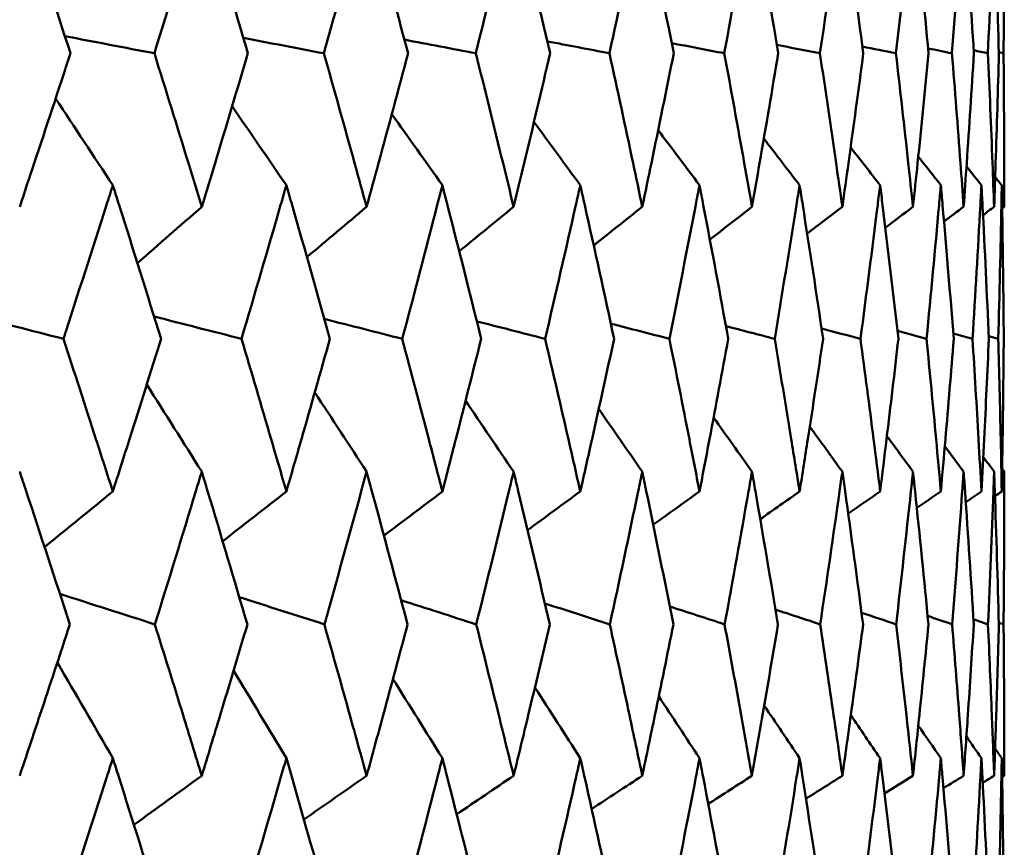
# Model space of a CAD drawing. Header units: millimetres. Extents: x 61 to 1929, y 482 to 2664.
# Tile 58 of 219: x 575.55 to 579.37, y 563.86 to 567.07. Entities that reach past the tile are written whole.
import ezdxf

# ---------------------------------------------------------------- set-up
doc = ezdxf.new("R2010")
doc.units = ezdxf.units.MM
doc.header["$LTSCALE"] = 10
doc.layers.add('Widoczne (ISO)', color=7, linetype='Continuous', lineweight=50)

msp = doc.modelspace()

# ---------------------------------------------------------------- linework, layer by layer
at = {"layer": 'Widoczne (ISO)'}
msp.add_line((579.3531, 566.9463), (579.3714, 566.9423), dxfattribs=at)
msp.add_circle((559.3742, 532.2569), 50, dxfattribs=at)
for points, knots in [([(575.7513, 566.9423), (575.6948, 567.1164), (575.6376, 567.2904), (575.5714, 567.4897), (575.563, 567.515), (575.5546, 567.5403)], [0.01556037, 0.01556037, 0.01556037, 0.01556037, 0.07555527, 0.07555527, 0.08428623, 0.08428623, 0.08428623, 0.08428623]), ([(576.2608, 567.5403), (576.2531, 567.5151), (576.2454, 567.4898), (576.1847, 567.2905), (576.1311, 567.1164), (576.0769, 566.9423)], [0.06686277, 0.06686277, 0.06686277, 0.06686277, 0.07557848, 0.07557848, 0.13558897, 0.13558897, 0.13558897, 0.13558897]), ([(576.4398, 566.9423), (576.3885, 567.1164), (576.3365, 567.2904), (576.2761, 567.4897), (576.2685, 567.515), (576.2608, 567.5403)], [0.01556037, 0.01556037, 0.01556037, 0.01556037, 0.07555527, 0.07555527, 0.08428623, 0.08428623, 0.08428623, 0.08428623]), ([(576.9004, 567.5403), (576.8935, 567.5151), (576.8865, 567.4898), (576.8319, 567.2905), (576.7836, 567.1164), (576.7347, 566.9423)], [0.06686277, 0.06686277, 0.06686277, 0.06686277, 0.07557848, 0.07557848, 0.13558897, 0.13558897, 0.13558897, 0.13558897]), ([(577.061, 566.9423), (577.015, 567.1164), (576.9684, 567.2904), (576.9142, 567.4897), (576.9073, 567.515), (576.9004, 567.5403)], [0.01556037, 0.01556037, 0.01556037, 0.01556037, 0.07555527, 0.07555527, 0.08428623, 0.08428623, 0.08428623, 0.08428623]), ([(577.4708, 567.5403), (577.4647, 567.5151), (577.4586, 567.4898), (577.4103, 567.2905), (577.3674, 567.1164), (577.324, 566.9423)], [0.06686277, 0.06686277, 0.06686277, 0.06686277, 0.07557848, 0.07557848, 0.13558897, 0.13558897, 0.13558897, 0.13558897]), ([(577.6124, 566.9423), (577.5719, 567.1164), (577.5308, 567.2904), (577.483, 567.4897), (577.4769, 567.515), (577.4708, 567.5403)], [0.01556037, 0.01556037, 0.01556037, 0.01556037, 0.07555527, 0.07555527, 0.08428623, 0.08428623, 0.08428623, 0.08428623]), ([(577.9698, 567.5403), (577.9645, 567.5151), (577.9592, 567.4898), (577.9174, 567.2905), (577.8802, 567.1164), (577.8424, 566.9423)], [0.06686277, 0.06686277, 0.06686277, 0.06686277, 0.07557848, 0.07557848, 0.13558897, 0.13558897, 0.13558897, 0.13558897]), ([(578.0918, 566.9423), (578.0571, 567.1164), (578.0217, 567.2904), (577.9803, 567.4897), (577.975, 567.515), (577.9698, 567.5403)], [0.01556037, 0.01556037, 0.01556037, 0.01556037, 0.07555527, 0.07555527, 0.08428623, 0.08428623, 0.08428623, 0.08428623]), ([(578.3954, 567.5403), (578.3909, 567.5151), (578.3865, 567.4898), (578.3514, 567.2905), (578.32, 567.1164), (578.288, 566.9423)], [0.06686277, 0.06686277, 0.06686277, 0.06686277, 0.07557848, 0.07557848, 0.13558897, 0.13558897, 0.13558897, 0.13558897]), ([(578.4973, 566.9423), (578.4684, 567.1164), (578.4389, 567.2904), (578.4042, 567.4897), (578.3998, 567.515), (578.3954, 567.5403)], [0.01556037, 0.01556037, 0.01556037, 0.01556037, 0.07555527, 0.07555527, 0.08428623, 0.08428623, 0.08428623, 0.08428623]), ([(578.7459, 567.5403), (578.7423, 567.5151), (578.7388, 567.4898), (578.7104, 567.2905), (578.685, 567.1164), (578.6589, 566.9423)], [0.06686277, 0.06686277, 0.06686277, 0.06686277, 0.07557848, 0.07557848, 0.13558897, 0.13558897, 0.13558897, 0.13558897]), ([(578.8273, 566.9423), (578.8045, 567.1164), (578.7809, 567.2904), (578.753, 567.4897), (578.7495, 567.515), (578.7459, 567.5403)], [0.01556037, 0.01556037, 0.01556037, 0.01556037, 0.07555527, 0.07555527, 0.08428623, 0.08428623, 0.08428623, 0.08428623]), ([(579.02, 567.5403), (579.0173, 567.5151), (579.0146, 567.4898), (578.9932, 567.2905), (578.9738, 567.1164), (578.9537, 566.9423)], [0.06686277, 0.06686277, 0.06686277, 0.06686277, 0.07557848, 0.07557848, 0.13558897, 0.13558897, 0.13558897, 0.13558897]), ([(579.0806, 566.9423), (579.0638, 567.1164), (579.0463, 567.2904), (579.0253, 567.4897), (579.0227, 567.515), (579.02, 567.5403)], [0.01556037, 0.01556037, 0.01556037, 0.01556037, 0.07555527, 0.07555527, 0.08428623, 0.08428623, 0.08428623, 0.08428623]), ([(579.2165, 567.5403), (579.2147, 567.5151), (579.2129, 567.4898), (579.1985, 567.2905), (579.1852, 567.1164), (579.1712, 566.9423)], [0.06686277, 0.06686277, 0.06686277, 0.06686277, 0.07557848, 0.07557848, 0.13558897, 0.13558897, 0.13558897, 0.13558897]), ([(579.2561, 566.9423), (579.2454, 567.1164), (579.234, 567.2904), (579.2201, 567.4897), (579.2183, 567.515), (579.2165, 567.5403)], [0.01556037, 0.01556037, 0.01556037, 0.01556037, 0.07555527, 0.07555527, 0.08428623, 0.08428623, 0.08428623, 0.08428623]), ([(579.3348, 567.5403), (579.3339, 567.5151), (579.3329, 567.4898), (579.3256, 567.2905), (579.3185, 567.1164), (579.3106, 566.9423)], [0.06686277, 0.06686277, 0.06686277, 0.06686277, 0.07557848, 0.07557848, 0.13558897, 0.13558897, 0.13558897, 0.13558897]), ([(579.3532, 566.9423), (579.3486, 567.1164), (579.3434, 567.2904), (579.3365, 567.4897), (579.3357, 567.515), (579.3348, 567.5403)], [0.01556037, 0.01556037, 0.01556037, 0.01556037, 0.07555527, 0.07555527, 0.08428623, 0.08428623, 0.08428623, 0.08428623]), ([(579.3742, 567.5403), (579.3742, 567.5151), (579.3742, 567.4898), (579.374, 567.2905), (579.373, 567.1164), (579.3714, 566.9423)], [0.06686277, 0.06686277, 0.06686277, 0.06686277, 0.07557848, 0.07557848, 0.13558897, 0.13558897, 0.13558897, 0.13558897]), ([(575.5546, 566.3468), (575.5735, 566.4033), (575.5923, 566.4598), (575.6582, 566.6583), (575.705, 566.8003), (575.7513, 566.9423)], [0.04208868, 0.04208868, 0.04208868, 0.04208868, 0.06158988, 0.06158988, 0.11059803, 0.11059803, 0.11059803, 0.11059803]), ([(576.0769, 566.9423), (576.1213, 566.8004), (576.1653, 566.6584), (576.2263, 566.4599), (576.2436, 566.4033), (576.2608, 566.3468)], [0.01259731, 0.01259731, 0.01259731, 0.01259731, 0.06159863, 0.06159863, 0.08110666, 0.08110666, 0.08110666, 0.08110666]), ([(576.2608, 566.3468), (576.278, 566.4033), (576.2952, 566.4598), (576.3552, 566.6583), (576.3977, 566.8003), (576.4398, 566.9423)], [0.04208868, 0.04208868, 0.04208868, 0.04208868, 0.06158988, 0.06158988, 0.11059803, 0.11059803, 0.11059803, 0.11059803]), ([(576.7347, 566.9423), (576.7748, 566.8004), (576.8144, 566.6584), (576.8693, 566.4599), (576.8849, 566.4033), (576.9004, 566.3468)], [0.01259731, 0.01259731, 0.01259731, 0.01259731, 0.06159863, 0.06159863, 0.08110666, 0.08110666, 0.08110666, 0.08110666]), ([(576.9004, 566.3468), (576.9158, 566.4033), (576.9313, 566.4598), (576.9852, 566.6583), (577.0233, 566.8003), (577.061, 566.9423)], [0.04208868, 0.04208868, 0.04208868, 0.04208868, 0.06158988, 0.06158988, 0.11059803, 0.11059803, 0.11059803, 0.11059803]), ([(577.324, 566.9423), (577.3596, 566.8004), (577.3948, 566.6584), (577.4433, 566.4599), (577.4571, 566.4033), (577.4708, 566.3468)], [0.01259731, 0.01259731, 0.01259731, 0.01259731, 0.06159863, 0.06159863, 0.08110666, 0.08110666, 0.08110666, 0.08110666]), ([(577.4708, 566.3468), (577.4845, 566.4033), (577.4981, 566.4598), (577.5456, 566.6583), (577.5792, 566.8003), (577.6124, 566.9423)], [0.04208868, 0.04208868, 0.04208868, 0.04208868, 0.06158988, 0.06158988, 0.11059803, 0.11059803, 0.11059803, 0.11059803]), ([(577.8424, 566.9423), (577.8734, 566.8004), (577.9039, 566.6584), (577.946, 566.4599), (577.9579, 566.4033), (577.9698, 566.3468)], [0.01259731, 0.01259731, 0.01259731, 0.01259731, 0.06159863, 0.06159863, 0.08110666, 0.08110666, 0.08110666, 0.08110666]), ([(577.9698, 566.3468), (577.9816, 566.4033), (577.9933, 566.4598), (578.0344, 566.6583), (578.0633, 566.8003), (578.0918, 566.9423)], [0.04208868, 0.04208868, 0.04208868, 0.04208868, 0.06158988, 0.06158988, 0.11059803, 0.11059803, 0.11059803, 0.11059803]), ([(578.288, 566.9423), (578.3142, 566.8004), (578.34, 566.6584), (578.3754, 566.4599), (578.3854, 566.4033), (578.3954, 566.3468)], [0.01259731, 0.01259731, 0.01259731, 0.01259731, 0.06159863, 0.06159863, 0.08110666, 0.08110666, 0.08110666, 0.08110666]), ([(578.3954, 566.3468), (578.4053, 566.4033), (578.4151, 566.4598), (578.4495, 566.6583), (578.4736, 566.8003), (578.4973, 566.9423)], [0.04208868, 0.04208868, 0.04208868, 0.04208868, 0.06158988, 0.06158988, 0.11059803, 0.11059803, 0.11059803, 0.11059803]), ([(578.6589, 566.9423), (578.6803, 566.8004), (578.7012, 566.6584), (578.7298, 566.4599), (578.7379, 566.4033), (578.7459, 566.3468)], [0.01259731, 0.01259731, 0.01259731, 0.01259731, 0.06159863, 0.06159863, 0.08110666, 0.08110666, 0.08110666, 0.08110666]), ([(578.7459, 566.3468), (578.7539, 566.4033), (578.7618, 566.4598), (578.7894, 566.6583), (578.8086, 566.8003), (578.8273, 566.9423)], [0.04208868, 0.04208868, 0.04208868, 0.04208868, 0.06158988, 0.06158988, 0.11059803, 0.11059803, 0.11059803, 0.11059803]), ([(578.9537, 566.9423), (578.9702, 566.8004), (578.9862, 566.6584), (579.0078, 566.4599), (579.0139, 566.4033), (579.02, 566.3468)], [0.01259731, 0.01259731, 0.01259731, 0.01259731, 0.06159863, 0.06159863, 0.08110666, 0.08110666, 0.08110666, 0.08110666]), ([(579.02, 566.3468), (579.026, 566.4033), (579.0319, 566.4598), (579.0526, 566.6583), (579.0668, 566.8003), (579.0806, 566.9423)], [0.04208868, 0.04208868, 0.04208868, 0.04208868, 0.06158988, 0.06158988, 0.11059803, 0.11059803, 0.11059803, 0.11059803]), ([(579.1712, 566.9423), (579.1827, 566.8004), (579.1937, 566.6584), (579.2084, 566.4599), (579.2125, 566.4033), (579.2165, 566.3468)], [0.01259731, 0.01259731, 0.01259731, 0.01259731, 0.06159863, 0.06159863, 0.08110666, 0.08110666, 0.08110666, 0.08110666]), ([(579.2165, 566.3468), (579.2205, 566.4033), (579.2245, 566.4598), (579.2381, 566.6583), (579.2474, 566.8003), (579.2561, 566.9423)], [0.04208868, 0.04208868, 0.04208868, 0.04208868, 0.06158988, 0.06158988, 0.11059803, 0.11059803, 0.11059803, 0.11059803]), ([(579.3106, 566.9423), (579.3171, 566.8004), (579.323, 566.6584), (579.3306, 566.4599), (579.3327, 566.4033), (579.3348, 566.3468)], [0.01259731, 0.01259731, 0.01259731, 0.01259731, 0.06159863, 0.06159863, 0.08110666, 0.08110666, 0.08110666, 0.08110666]), ([(579.3348, 566.3468), (579.3368, 566.4033), (579.3387, 566.4598), (579.3453, 566.6583), (579.3495, 566.8003), (579.3532, 566.9423)], [0.04208868, 0.04208868, 0.04208868, 0.04208868, 0.06158988, 0.06158988, 0.11059803, 0.11059803, 0.11059803, 0.11059803]), ([(579.3714, 566.9423), (579.3727, 566.8004), (579.3736, 566.6584), (579.3741, 566.4599), (579.3742, 566.4033), (579.3742, 566.3468)], [0.01259731, 0.01259731, 0.01259731, 0.01259731, 0.06159863, 0.06159863, 0.08110666, 0.08110666, 0.08110666, 0.08110666]), ([(575.9158, 566.4306), (575.9077, 566.4051), (575.8996, 566.3795), (575.8362, 566.1809), (575.7804, 566.0079), (575.7241, 565.8348)], [0.07138254, 0.07138254, 0.07138254, 0.07138254, 0.08018544, 0.08018544, 0.13983561, 0.13983561, 0.13983561, 0.13983561]), ([(576.1029, 565.8348), (576.0493, 566.0078), (575.9951, 566.1808), (575.9321, 566.3794), (575.924, 566.405), (575.9158, 566.4306)], [0.02053386, 0.02053386, 0.02053386, 0.02053386, 0.08016461, 0.08016461, 0.08898694, 0.08898694, 0.08898694, 0.08898694]), ([(576.5891, 566.4306), (576.5817, 566.4051), (576.5743, 566.3795), (576.5169, 566.1809), (576.4663, 566.0079), (576.4151, 565.8348)], [0.07138254, 0.07138254, 0.07138254, 0.07138254, 0.08018544, 0.08018544, 0.13983561, 0.13983561, 0.13983561, 0.13983561]), ([(576.7582, 565.8348), (576.7098, 566.0078), (576.6608, 566.1808), (576.6038, 566.3794), (576.5964, 566.405), (576.5891, 566.4306)], [0.02053386, 0.02053386, 0.02053386, 0.02053386, 0.08016461, 0.08016461, 0.08898694, 0.08898694, 0.08898694, 0.08898694]), ([(577.1944, 566.4306), (577.1878, 566.4051), (577.1812, 566.3795), (577.13, 566.1809), (577.0847, 566.0079), (577.0388, 565.8348)], [0.07138254, 0.07138254, 0.07138254, 0.07138254, 0.08018544, 0.08018544, 0.13983561, 0.13983561, 0.13983561, 0.13983561]), ([(577.3448, 565.8348), (577.3019, 566.0078), (577.2583, 566.1808), (577.2075, 566.3794), (577.2009, 566.405), (577.1944, 566.4306)], [0.02053386, 0.02053386, 0.02053386, 0.02053386, 0.08016461, 0.08016461, 0.08898694, 0.08898694, 0.08898694, 0.08898694]), ([(577.7293, 566.4306), (577.7236, 566.4051), (577.7178, 566.3795), (577.673, 566.1809), (577.6333, 566.0079), (577.5929, 565.8348)], [0.07138254, 0.07138254, 0.07138254, 0.07138254, 0.08018544, 0.08018544, 0.13983561, 0.13983561, 0.13983561, 0.13983561]), ([(577.8606, 565.8348), (577.8232, 566.0078), (577.7852, 566.1808), (577.7408, 566.3794), (577.7351, 566.405), (577.7293, 566.4306)], [0.02053386, 0.02053386, 0.02053386, 0.02053386, 0.08016461, 0.08016461, 0.08898694, 0.08898694, 0.08898694, 0.08898694]), ([(578.1918, 566.4306), (578.1869, 566.4051), (578.182, 566.3795), (578.1437, 566.1809), (578.1097, 566.0079), (578.075, 565.8348)], [0.07138254, 0.07138254, 0.07138254, 0.07138254, 0.08018544, 0.08018544, 0.13983561, 0.13983561, 0.13983561, 0.13983561]), ([(578.3033, 565.8348), (578.2717, 566.0078), (578.2395, 566.1808), (578.2016, 566.3794), (578.1967, 566.405), (578.1918, 566.4306)], [0.02053386, 0.02053386, 0.02053386, 0.02053386, 0.08016461, 0.08016461, 0.08898694, 0.08898694, 0.08898694, 0.08898694]), ([(578.5801, 566.4306), (578.5761, 566.4051), (578.572, 566.3795), (578.5404, 566.1809), (578.5122, 566.0079), (578.4834, 565.8348)], [0.07138254, 0.07138254, 0.07138254, 0.07138254, 0.08018544, 0.08018544, 0.13983561, 0.13983561, 0.13983561, 0.13983561]), ([(578.6714, 565.8348), (578.6457, 566.0078), (578.6193, 566.1808), (578.5882, 566.3794), (578.5841, 566.405), (578.5801, 566.4306)], [0.02053386, 0.02053386, 0.02053386, 0.02053386, 0.08016461, 0.08016461, 0.08898694, 0.08898694, 0.08898694, 0.08898694]), ([(578.8926, 566.4306), (578.8894, 566.4051), (578.8862, 566.3795), (578.8615, 566.1809), (578.8392, 566.0079), (578.8163, 565.8348)], [0.07138254, 0.07138254, 0.07138254, 0.07138254, 0.08018544, 0.08018544, 0.13983561, 0.13983561, 0.13983561, 0.13983561]), ([(578.9633, 565.8348), (578.9436, 566.0078), (578.9231, 566.1808), (578.8989, 566.3794), (578.8957, 566.405), (578.8926, 566.4306)], [0.02053386, 0.02053386, 0.02053386, 0.02053386, 0.08016461, 0.08016461, 0.08898694, 0.08898694, 0.08898694, 0.08898694]), ([(579.128, 566.4306), (579.1257, 566.4051), (579.1235, 566.3795), (579.1056, 566.1809), (579.0894, 566.0079), (579.0725, 565.8348)], [0.07138254, 0.07138254, 0.07138254, 0.07138254, 0.08018544, 0.08018544, 0.13983561, 0.13983561, 0.13983561, 0.13983561]), ([(579.1779, 565.8348), (579.1642, 566.0078), (579.1498, 566.1808), (579.1325, 566.3794), (579.1303, 566.405), (579.128, 566.4306)], [0.02053386, 0.02053386, 0.02053386, 0.02053386, 0.08016461, 0.08016461, 0.08898694, 0.08898694, 0.08898694, 0.08898694]), ([(579.2855, 566.4306), (579.2841, 566.4051), (579.2827, 566.3795), (579.2719, 566.1809), (579.2618, 566.0079), (579.2509, 565.8348)], [0.07138254, 0.07138254, 0.07138254, 0.07138254, 0.08018544, 0.08018544, 0.13983561, 0.13983561, 0.13983561, 0.13983561]), ([(579.3144, 565.8348), (579.3068, 566.0078), (579.2985, 566.1808), (579.2882, 566.3794), (579.2868, 566.405), (579.2855, 566.4306)], [0.02053386, 0.02053386, 0.02053386, 0.02053386, 0.08016461, 0.08016461, 0.08898694, 0.08898694, 0.08898694, 0.08898694]), ([(579.3644, 566.4306), (579.3639, 566.4051), (579.3634, 566.3795), (579.3597, 566.1809), (579.3557, 566.0079), (579.3509, 565.8348)], [0.07138254, 0.07138254, 0.07138254, 0.07138254, 0.08018544, 0.08018544, 0.13983561, 0.13983561, 0.13983561, 0.13983561]), ([(579.3721, 565.8348), (579.3707, 566.0078), (579.3685, 566.1808), (579.3653, 566.3794), (579.3648, 566.405), (579.3644, 566.4306)], [0.02053386, 0.02053386, 0.02053386, 0.02053386, 0.08016461, 0.08016461, 0.08898694, 0.08898694, 0.08898694, 0.08898694]), ([(575.7241, 565.8348), (575.7666, 565.7051), (575.8087, 565.5754), (575.8724, 565.378), (575.8942, 565.3103), (575.9158, 565.2426)], [0.01681985, 0.01681985, 0.01681985, 0.01681985, 0.06159108, 0.06159108, 0.08495433, 0.08495433, 0.08495433, 0.08495433]), ([(575.9158, 565.2426), (575.9375, 565.3103), (575.959, 565.378), (576.0217, 565.5753), (576.0625, 565.7051), (576.1029, 565.8348)], [0.03825175, 0.03825175, 0.03825175, 0.03825175, 0.06160817, 0.06160817, 0.10638617, 0.10638617, 0.10638617, 0.10638617]), ([(576.4151, 565.8348), (576.4537, 565.7051), (576.492, 565.5754), (576.5497, 565.378), (576.5695, 565.3103), (576.5891, 565.2426)], [0.01681985, 0.01681985, 0.01681985, 0.01681985, 0.06159108, 0.06159108, 0.08495433, 0.08495433, 0.08495433, 0.08495433]), ([(576.5891, 565.2426), (576.6087, 565.3103), (576.6282, 565.378), (576.6848, 565.5753), (576.7217, 565.7051), (576.7582, 565.8348)], [0.03825175, 0.03825175, 0.03825175, 0.03825175, 0.06160817, 0.06160817, 0.10638617, 0.10638617, 0.10638617, 0.10638617]), ([(577.0388, 565.8348), (577.0734, 565.7051), (577.1077, 565.5754), (577.1593, 565.378), (577.1769, 565.3103), (577.1944, 565.2426)], [0.01681985, 0.01681985, 0.01681985, 0.01681985, 0.06159108, 0.06159108, 0.08495433, 0.08495433, 0.08495433, 0.08495433]), ([(577.1944, 565.2426), (577.2118, 565.3103), (577.2292, 565.378), (577.2797, 565.5753), (577.3124, 565.7051), (577.3448, 565.8348)], [0.03825175, 0.03825175, 0.03825175, 0.03825175, 0.06160817, 0.06160817, 0.10638617, 0.10638617, 0.10638617, 0.10638617]), ([(577.5929, 565.8348), (577.6233, 565.7051), (577.6534, 565.5754), (577.6986, 565.378), (577.714, 565.3103), (577.7293, 565.2426)], [0.01681985, 0.01681985, 0.01681985, 0.01681985, 0.06159108, 0.06159108, 0.08495433, 0.08495433, 0.08495433, 0.08495433]), ([(577.7293, 565.2426), (577.7446, 565.3103), (577.7598, 565.378), (577.8038, 565.5753), (577.8324, 565.7051), (577.8606, 565.8348)], [0.03825175, 0.03825175, 0.03825175, 0.03825175, 0.06160817, 0.06160817, 0.10638617, 0.10638617, 0.10638617, 0.10638617]), ([(578.075, 565.8348), (578.1012, 565.7051), (578.127, 565.5754), (578.1656, 565.378), (578.1788, 565.3103), (578.1918, 565.2426)], [0.01681985, 0.01681985, 0.01681985, 0.01681985, 0.06159108, 0.06159108, 0.08495433, 0.08495433, 0.08495433, 0.08495433]), ([(578.1918, 565.2426), (578.2049, 565.3103), (578.2178, 565.378), (578.2553, 565.5753), (578.2795, 565.7051), (578.3033, 565.8348)], [0.03825175, 0.03825175, 0.03825175, 0.03825175, 0.06160817, 0.06160817, 0.10638617, 0.10638617, 0.10638617, 0.10638617]), ([(578.4834, 565.8348), (578.5051, 565.7051), (578.5265, 565.5754), (578.5585, 565.378), (578.5694, 565.3103), (578.5801, 565.2426)], [0.01681985, 0.01681985, 0.01681985, 0.01681985, 0.06159108, 0.06159108, 0.08495433, 0.08495433, 0.08495433, 0.08495433]), ([(578.5801, 565.2426), (578.5908, 565.3103), (578.6015, 565.378), (578.6322, 565.5753), (578.652, 565.7051), (578.6714, 565.8348)], [0.03825175, 0.03825175, 0.03825175, 0.03825175, 0.06160817, 0.06160817, 0.10638617, 0.10638617, 0.10638617, 0.10638617]), ([(578.8163, 565.8348), (578.8336, 565.7051), (578.8505, 565.5754), (578.8756, 565.378), (578.8842, 565.3103), (578.8926, 565.2426)], [0.01681985, 0.01681985, 0.01681985, 0.01681985, 0.06159108, 0.06159108, 0.08495433, 0.08495433, 0.08495433, 0.08495433]), ([(578.8926, 565.2426), (578.901, 565.3103), (578.9093, 565.378), (578.9331, 565.5753), (578.9484, 565.7051), (578.9633, 565.8348)], [0.03825175, 0.03825175, 0.03825175, 0.03825175, 0.06160817, 0.06160817, 0.10638617, 0.10638617, 0.10638617, 0.10638617]), ([(579.0725, 565.8348), (579.0852, 565.7051), (579.0976, 565.5754), (579.1158, 565.378), (579.122, 565.3103), (579.128, 565.2426)], [0.01681985, 0.01681985, 0.01681985, 0.01681985, 0.06159108, 0.06159108, 0.08495433, 0.08495433, 0.08495433, 0.08495433]), ([(579.128, 565.2426), (579.134, 565.3103), (579.1399, 565.378), (579.1569, 565.5753), (579.1676, 565.7051), (579.1779, 565.8348)], [0.03825175, 0.03825175, 0.03825175, 0.03825175, 0.06160817, 0.06160817, 0.10638617, 0.10638617, 0.10638617, 0.10638617]), ([(579.2509, 565.8348), (579.2591, 565.7051), (579.2669, 565.5754), (579.2781, 565.378), (579.2818, 565.3103), (579.2855, 565.2426)], [0.01681985, 0.01681985, 0.01681985, 0.01681985, 0.06159108, 0.06159108, 0.08495433, 0.08495433, 0.08495433, 0.08495433]), ([(579.2855, 565.2426), (579.2891, 565.3103), (579.2926, 565.378), (579.3025, 565.5753), (579.3086, 565.7051), (579.3144, 565.8348)], [0.03825175, 0.03825175, 0.03825175, 0.03825175, 0.06160817, 0.06160817, 0.10638617, 0.10638617, 0.10638617, 0.10638617]), ([(579.3509, 565.8348), (579.3545, 565.7051), (579.3576, 565.5754), (579.3618, 565.378), (579.3631, 565.3103), (579.3644, 565.2426)], [0.01681985, 0.01681985, 0.01681985, 0.01681985, 0.06159108, 0.06159108, 0.08495433, 0.08495433, 0.08495433, 0.08495433]), ([(579.3644, 565.2426), (579.3656, 565.3103), (579.3667, 565.378), (579.3695, 565.5753), (579.371, 565.7051), (579.3721, 565.8348)], [0.03825175, 0.03825175, 0.03825175, 0.03825175, 0.06160817, 0.06160817, 0.10638617, 0.10638617, 0.10638617, 0.10638617]), ([(575.7491, 564.7273), (575.6932, 564.8995), (575.6367, 565.0717), (575.5713, 565.2692), (575.563, 565.2944), (575.5546, 565.3196)], [0.02530969, 0.02530969, 0.02530969, 0.02530969, 0.08465152, 0.08465152, 0.09334823, 0.09334823, 0.09334823, 0.09334823]), ([(576.2608, 565.3196), (576.2532, 565.2945), (576.2455, 565.2693), (576.1855, 565.0719), (576.1326, 564.8996), (576.079, 564.7273)], [0.07597559, 0.07597559, 0.07597559, 0.07597559, 0.08464777, 0.08464777, 0.14401425, 0.14401425, 0.14401425, 0.14401425]), ([(576.4378, 564.7273), (576.3871, 564.8995), (576.3357, 565.0717), (576.2761, 565.2692), (576.2684, 565.2944), (576.2608, 565.3196)], [0.02530969, 0.02530969, 0.02530969, 0.02530969, 0.08465152, 0.08465152, 0.09334823, 0.09334823, 0.09334823, 0.09334823]), ([(576.9004, 565.3196), (576.8935, 565.2945), (576.8866, 565.2693), (576.8327, 565.0719), (576.7849, 564.8996), (576.7366, 564.7273)], [0.07597559, 0.07597559, 0.07597559, 0.07597559, 0.08464777, 0.08464777, 0.14401425, 0.14401425, 0.14401425, 0.14401425]), ([(577.0592, 564.7273), (577.0137, 564.8995), (576.9677, 565.0717), (576.9141, 565.2692), (576.9072, 565.2944), (576.9004, 565.3196)], [0.02530969, 0.02530969, 0.02530969, 0.02530969, 0.08465152, 0.08465152, 0.09334823, 0.09334823, 0.09334823, 0.09334823]), ([(577.4708, 565.3196), (577.4647, 565.2945), (577.4586, 565.2693), (577.4109, 565.0719), (577.3686, 564.8996), (577.3257, 564.7273)], [0.07597559, 0.07597559, 0.07597559, 0.07597559, 0.08464777, 0.08464777, 0.14401425, 0.14401425, 0.14401425, 0.14401425]), ([(577.6108, 564.7273), (577.5708, 564.8995), (577.5302, 565.0717), (577.4829, 565.2692), (577.4768, 565.2944), (577.4708, 565.3196)], [0.02530969, 0.02530969, 0.02530969, 0.02530969, 0.08465152, 0.08465152, 0.09334823, 0.09334823, 0.09334823, 0.09334823]), ([(577.9698, 565.3196), (577.9645, 565.2945), (577.9593, 565.2693), (577.918, 565.0719), (577.8813, 564.8996), (577.8439, 564.7273)], [0.07597559, 0.07597559, 0.07597559, 0.07597559, 0.08464777, 0.08464777, 0.14401425, 0.14401425, 0.14401425, 0.14401425]), ([(578.0904, 564.7273), (578.0561, 564.8995), (578.0211, 565.0717), (577.9802, 565.2692), (577.975, 565.2944), (577.9698, 565.3196)], [0.02530969, 0.02530969, 0.02530969, 0.02530969, 0.08465152, 0.08465152, 0.09334823, 0.09334823, 0.09334823, 0.09334823]), ([(578.3954, 565.3196), (578.391, 565.2945), (578.3866, 565.2693), (578.3518, 565.0719), (578.3209, 564.8996), (578.2892, 564.7273)], [0.07597559, 0.07597559, 0.07597559, 0.07597559, 0.08464777, 0.08464777, 0.14401425, 0.14401425, 0.14401425, 0.14401425]), ([(578.4962, 564.7273), (578.4676, 564.8995), (578.4384, 565.0717), (578.4042, 565.2692), (578.3998, 565.2944), (578.3954, 565.3196)], [0.02530969, 0.02530969, 0.02530969, 0.02530969, 0.08465152, 0.08465152, 0.09334823, 0.09334823, 0.09334823, 0.09334823]), ([(578.7459, 565.3196), (578.7424, 565.2945), (578.7388, 565.2693), (578.7108, 565.0719), (578.6857, 564.8996), (578.6599, 564.7273)], [0.07597559, 0.07597559, 0.07597559, 0.07597559, 0.08464777, 0.08464777, 0.14401425, 0.14401425, 0.14401425, 0.14401425]), ([(578.8264, 564.7273), (578.8038, 564.8995), (578.7805, 565.0717), (578.753, 565.2692), (578.7494, 565.2944), (578.7459, 565.3196)], [0.02530969, 0.02530969, 0.02530969, 0.02530969, 0.08465152, 0.08465152, 0.09334823, 0.09334823, 0.09334823, 0.09334823]), ([(579.02, 565.3196), (579.0173, 565.2945), (579.0146, 565.2693), (578.9935, 565.0719), (578.9743, 564.8996), (578.9545, 564.7273)], [0.07597559, 0.07597559, 0.07597559, 0.07597559, 0.08464777, 0.08464777, 0.14401425, 0.14401425, 0.14401425, 0.14401425]), ([(579.08, 564.7273), (579.0633, 564.8995), (579.046, 565.0717), (579.0253, 565.2692), (579.0226, 565.2944), (579.02, 565.3196)], [0.02530969, 0.02530969, 0.02530969, 0.02530969, 0.08465152, 0.08465152, 0.09334823, 0.09334823, 0.09334823, 0.09334823]), ([(579.2165, 565.3196), (579.2147, 565.2945), (579.2129, 565.2693), (579.1987, 565.0719), (579.1856, 564.8996), (579.1718, 564.7273)], [0.07597559, 0.07597559, 0.07597559, 0.07597559, 0.08464777, 0.08464777, 0.14401425, 0.14401425, 0.14401425, 0.14401425]), ([(579.2557, 564.7273), (579.2451, 564.8995), (579.2338, 565.0717), (579.2201, 565.2692), (579.2183, 565.2944), (579.2165, 565.3196)], [0.02530969, 0.02530969, 0.02530969, 0.02530969, 0.08465152, 0.08465152, 0.09334823, 0.09334823, 0.09334823, 0.09334823]), ([(579.3348, 565.3196), (579.3339, 565.2945), (579.333, 565.2693), (579.3257, 565.0719), (579.3187, 564.8996), (579.3109, 564.7273)], [0.07597559, 0.07597559, 0.07597559, 0.07597559, 0.08464777, 0.08464777, 0.14401425, 0.14401425, 0.14401425, 0.14401425]), ([(579.353, 564.7273), (579.3485, 564.8995), (579.3433, 565.0717), (579.3365, 565.2692), (579.3357, 565.2944), (579.3348, 565.3196)], [0.02530969, 0.02530969, 0.02530969, 0.02530969, 0.08465152, 0.08465152, 0.09334823, 0.09334823, 0.09334823, 0.09334823]), ([(579.3742, 565.3196), (579.3742, 565.2945), (579.3742, 565.2693), (579.374, 565.0719), (579.3731, 564.8996), (579.3714, 564.7273)], [0.07597559, 0.07597559, 0.07597559, 0.07597559, 0.08464777, 0.08464777, 0.14401425, 0.14401425, 0.14401425, 0.14401425]), ([(575.5546, 564.1399), (575.5809, 564.2183), (575.607, 564.2968), (575.672, 564.4926), (575.7107, 564.61), (575.7491, 564.7273)], [0.03448054, 0.03448054, 0.03448054, 0.03448054, 0.06157222, 0.06157222, 0.10209717, 0.10209717, 0.10209717, 0.10209717]), ([(576.079, 564.7273), (576.1158, 564.61), (576.1523, 564.4926), (576.2127, 564.2968), (576.2368, 564.2184), (576.2608, 564.1399)], [0.02104899, 0.02104899, 0.02104899, 0.02104899, 0.0615671, 0.0615671, 0.08866561, 0.08866561, 0.08866561, 0.08866561]), ([(576.2608, 564.1399), (576.2848, 564.2183), (576.3086, 564.2968), (576.3678, 564.4926), (576.4029, 564.61), (576.4378, 564.7273)], [0.03448054, 0.03448054, 0.03448054, 0.03448054, 0.06157222, 0.06157222, 0.10209717, 0.10209717, 0.10209717, 0.10209717]), ([(576.7366, 564.7273), (576.7698, 564.61), (576.8027, 564.4926), (576.8571, 564.2968), (576.8788, 564.2184), (576.9004, 564.1399)], [0.02104899, 0.02104899, 0.02104899, 0.02104899, 0.0615671, 0.0615671, 0.08866561, 0.08866561, 0.08866561, 0.08866561]), ([(576.9004, 564.1399), (576.9219, 564.2183), (576.9433, 564.2968), (576.9964, 564.4926), (577.028, 564.61), (577.0592, 564.7273)], [0.03448054, 0.03448054, 0.03448054, 0.03448054, 0.06157222, 0.06157222, 0.10209717, 0.10209717, 0.10209717, 0.10209717]), ([(577.3257, 564.7273), (577.3551, 564.61), (577.3843, 564.4926), (577.4325, 564.2968), (577.4517, 564.2184), (577.4708, 564.1399)], [0.02104899, 0.02104899, 0.02104899, 0.02104899, 0.0615671, 0.0615671, 0.08866561, 0.08866561, 0.08866561, 0.08866561]), ([(577.4708, 564.1399), (577.4898, 564.2183), (577.5087, 564.2968), (577.5556, 564.4926), (577.5833, 564.61), (577.6108, 564.7273)], [0.03448054, 0.03448054, 0.03448054, 0.03448054, 0.06157222, 0.06157222, 0.10209717, 0.10209717, 0.10209717, 0.10209717]), ([(577.8439, 564.7273), (577.8695, 564.61), (577.8949, 564.4926), (577.9367, 564.2968), (577.9533, 564.2184), (577.9698, 564.1399)], [0.02104899, 0.02104899, 0.02104899, 0.02104899, 0.0615671, 0.0615671, 0.08866561, 0.08866561, 0.08866561, 0.08866561]), ([(577.9698, 564.1399), (577.9862, 564.2183), (578.0026, 564.2968), (578.0429, 564.4926), (578.0668, 564.61), (578.0904, 564.7273)], [0.03448054, 0.03448054, 0.03448054, 0.03448054, 0.06157222, 0.06157222, 0.10209717, 0.10209717, 0.10209717, 0.10209717]), ([(578.2892, 564.7273), (578.3109, 564.61), (578.3324, 564.4926), (578.3676, 564.2968), (578.3815, 564.2184), (578.3954, 564.1399)], [0.02104899, 0.02104899, 0.02104899, 0.02104899, 0.0615671, 0.0615671, 0.08866561, 0.08866561, 0.08866561, 0.08866561]), ([(578.3954, 564.1399), (578.4092, 564.2183), (578.4229, 564.2968), (578.4566, 564.4926), (578.4766, 564.61), (578.4962, 564.7273)], [0.03448054, 0.03448054, 0.03448054, 0.03448054, 0.06157222, 0.06157222, 0.10209717, 0.10209717, 0.10209717, 0.10209717]), ([(578.6599, 564.7273), (578.6776, 564.61), (578.695, 564.4926), (578.7235, 564.2968), (578.7348, 564.2184), (578.7459, 564.1399)], [0.02104899, 0.02104899, 0.02104899, 0.02104899, 0.0615671, 0.0615671, 0.08866561, 0.08866561, 0.08866561, 0.08866561]), ([(578.7459, 564.1399), (578.757, 564.2183), (578.768, 564.2968), (578.795, 564.4926), (578.8109, 564.61), (578.8264, 564.7273)], [0.03448054, 0.03448054, 0.03448054, 0.03448054, 0.06157222, 0.06157222, 0.10209717, 0.10209717, 0.10209717, 0.10209717]), ([(578.9545, 564.7273), (578.9681, 564.61), (578.9814, 564.4926), (579.0031, 564.2968), (579.0116, 564.2184), (579.02, 564.1399)], [0.02104899, 0.02104899, 0.02104899, 0.02104899, 0.0615671, 0.0615671, 0.08866561, 0.08866561, 0.08866561, 0.08866561]), ([(579.02, 564.1399), (579.0284, 564.2183), (579.0366, 564.2968), (579.0568, 564.4926), (579.0685, 564.61), (579.08, 564.7273)], [0.03448054, 0.03448054, 0.03448054, 0.03448054, 0.06157222, 0.06157222, 0.10209717, 0.10209717, 0.10209717, 0.10209717]), ([(579.1718, 564.7273), (579.1813, 564.61), (579.1904, 564.4926), (579.2052, 564.2968), (579.2109, 564.2184), (579.2165, 564.1399)], [0.02104899, 0.02104899, 0.02104899, 0.02104899, 0.0615671, 0.0615671, 0.08866561, 0.08866561, 0.08866561, 0.08866561]), ([(579.2165, 564.1399), (579.2221, 564.2183), (579.2276, 564.2968), (579.2408, 564.4926), (579.2484, 564.61), (579.2557, 564.7273)], [0.03448054, 0.03448054, 0.03448054, 0.03448054, 0.06157222, 0.06157222, 0.10209717, 0.10209717, 0.10209717, 0.10209717]), ([(579.3109, 564.7273), (579.3163, 564.61), (579.3212, 564.4926), (579.329, 564.2968), (579.332, 564.2184), (579.3348, 564.1399)], [0.02104899, 0.02104899, 0.02104899, 0.02104899, 0.0615671, 0.0615671, 0.08866561, 0.08866561, 0.08866561, 0.08866561]), ([(579.3348, 564.1399), (579.3376, 564.2183), (579.3402, 564.2968), (579.3465, 564.4926), (579.3499, 564.61), (579.353, 564.7273)], [0.03448054, 0.03448054, 0.03448054, 0.03448054, 0.06157222, 0.06157222, 0.10209717, 0.10209717, 0.10209717, 0.10209717]), ([(579.3714, 564.7273), (579.3725, 564.61), (579.3733, 564.4926), (579.3741, 564.2968), (579.3742, 564.2184), (579.3742, 564.1399)], [0.02104899, 0.02104899, 0.02104899, 0.02104899, 0.0615671, 0.0615671, 0.08866561, 0.08866561, 0.08866561, 0.08866561]), ([(575.9158, 564.2082), (575.9082, 564.184), (575.9005, 564.1599), (575.8381, 563.9641), (575.7828, 563.7924), (575.7269, 563.6208)], [0.0806421, 0.0806421, 0.0806421, 0.0806421, 0.08897282, 0.08897282, 0.14811965, 0.14811965, 0.14811965, 0.14811965]), ([(576.1002, 563.6208), (576.047, 563.7923), (575.9933, 563.9639), (575.9312, 564.1597), (575.9235, 564.1839), (575.9158, 564.2082)], [0.02983351, 0.02983351, 0.02983351, 0.02983351, 0.0889495, 0.0889495, 0.09731113, 0.09731113, 0.09731113, 0.09731113]), ([(576.5891, 564.2082), (576.5821, 564.184), (576.5751, 564.1599), (576.5186, 563.9641), (576.4684, 563.7924), (576.4176, 563.6208)], [0.0806421, 0.0806421, 0.0806421, 0.0806421, 0.08897282, 0.08897282, 0.14811965, 0.14811965, 0.14811965, 0.14811965]), ([(576.7558, 563.6208), (576.7078, 563.7923), (576.6592, 563.9639), (576.603, 564.1597), (576.5961, 564.1839), (576.5891, 564.2082)], [0.02983351, 0.02983351, 0.02983351, 0.02983351, 0.0889495, 0.0889495, 0.09731113, 0.09731113, 0.09731113, 0.09731113]), ([(577.1944, 564.2082), (577.1882, 564.184), (577.1819, 564.1599), (577.1315, 563.9641), (577.0866, 563.7924), (577.0411, 563.6208)], [0.0806421, 0.0806421, 0.0806421, 0.0806421, 0.08897282, 0.08897282, 0.14811965, 0.14811965, 0.14811965, 0.14811965]), ([(577.3427, 563.6208), (577.3001, 563.7923), (577.2569, 563.9639), (577.2068, 564.1597), (577.2006, 564.1839), (577.1944, 564.2082)], [0.02983351, 0.02983351, 0.02983351, 0.02983351, 0.0889495, 0.0889495, 0.09731113, 0.09731113, 0.09731113, 0.09731113]), ([(577.7293, 564.2082), (577.7239, 564.184), (577.7185, 564.1599), (577.6743, 563.9641), (577.6349, 563.7924), (577.5949, 563.6208)], [0.0806421, 0.0806421, 0.0806421, 0.0806421, 0.08897282, 0.08897282, 0.14811965, 0.14811965, 0.14811965, 0.14811965]), ([(577.8587, 563.6208), (577.8216, 563.7923), (577.784, 563.9639), (577.7402, 564.1597), (577.7348, 564.1839), (577.7293, 564.2082)], [0.02983351, 0.02983351, 0.02983351, 0.02983351, 0.0889495, 0.0889495, 0.09731113, 0.09731113, 0.09731113, 0.09731113]), ([(578.1918, 564.2082), (578.1872, 564.184), (578.1826, 564.1599), (578.1449, 563.9641), (578.1111, 563.7924), (578.0767, 563.6208)], [0.0806421, 0.0806421, 0.0806421, 0.0806421, 0.08897282, 0.08897282, 0.14811965, 0.14811965, 0.14811965, 0.14811965]), ([(578.3017, 563.6208), (578.2704, 563.7923), (578.2384, 563.9639), (578.2011, 564.1597), (578.1965, 564.1839), (578.1918, 564.2082)], [0.02983351, 0.02983351, 0.02983351, 0.02983351, 0.0889495, 0.0889495, 0.09731113, 0.09731113, 0.09731113, 0.09731113]), ([(578.5801, 564.2082), (578.5763, 564.184), (578.5725, 564.1599), (578.5414, 563.9641), (578.5134, 563.7924), (578.4848, 563.6208)], [0.0806421, 0.0806421, 0.0806421, 0.0806421, 0.08897282, 0.08897282, 0.14811965, 0.14811965, 0.14811965, 0.14811965]), ([(578.6701, 563.6208), (578.6446, 563.7923), (578.6184, 563.9639), (578.5877, 564.1597), (578.5839, 564.1839), (578.5801, 564.2082)], [0.02983351, 0.02983351, 0.02983351, 0.02983351, 0.0889495, 0.0889495, 0.09731113, 0.09731113, 0.09731113, 0.09731113]), ([(578.8926, 564.2082), (578.8896, 564.184), (578.8866, 564.1599), (578.8622, 563.9641), (578.8402, 563.7924), (578.8174, 563.6208)], [0.0806421, 0.0806421, 0.0806421, 0.0806421, 0.08897282, 0.08897282, 0.14811965, 0.14811965, 0.14811965, 0.14811965]), ([(578.9623, 563.6208), (578.9427, 563.7923), (578.9225, 563.9639), (578.8985, 564.1597), (578.8956, 564.1839), (578.8926, 564.2082)], [0.02983351, 0.02983351, 0.02983351, 0.02983351, 0.0889495, 0.0889495, 0.09731113, 0.09731113, 0.09731113, 0.09731113]), ([(579.128, 564.2082), (579.1259, 564.184), (579.1237, 564.1599), (579.1062, 563.9641), (579.0901, 563.7924), (579.0733, 563.6208)], [0.0806421, 0.0806421, 0.0806421, 0.0806421, 0.08897282, 0.08897282, 0.14811965, 0.14811965, 0.14811965, 0.14811965]), ([(579.1772, 563.6208), (579.1636, 563.7923), (579.1494, 563.9639), (579.1323, 564.1597), (579.1301, 564.1839), (579.128, 564.2082)], [0.02983351, 0.02983351, 0.02983351, 0.02983351, 0.0889495, 0.0889495, 0.09731113, 0.09731113, 0.09731113, 0.09731113]), ([(579.2855, 564.2082), (579.2842, 564.184), (579.2829, 564.1599), (579.2722, 563.9641), (579.2622, 563.7924), (579.2515, 563.6208)], [0.0806421, 0.0806421, 0.0806421, 0.0806421, 0.08897282, 0.08897282, 0.14811965, 0.14811965, 0.14811965, 0.14811965]), ([(579.314, 563.6208), (579.3065, 563.7923), (579.2982, 563.9639), (579.288, 564.1597), (579.2868, 564.1839), (579.2855, 564.2082)], [0.02983351, 0.02983351, 0.02983351, 0.02983351, 0.0889495, 0.0889495, 0.09731113, 0.09731113, 0.09731113, 0.09731113]), ([(579.3644, 564.2082), (579.3639, 564.184), (579.3635, 564.1599), (579.3598, 563.9641), (579.3558, 563.7924), (579.3512, 563.6208)], [0.0806421, 0.0806421, 0.0806421, 0.0806421, 0.08897282, 0.08897282, 0.14811965, 0.14811965, 0.14811965, 0.14811965]), ([(579.372, 563.6208), (579.3706, 563.7923), (579.3685, 563.9639), (579.3652, 564.1597), (579.3648, 564.1839), (579.3644, 564.2082)], [0.02983351, 0.02983351, 0.02983351, 0.02983351, 0.0889495, 0.0889495, 0.09731113, 0.09731113, 0.09731113, 0.09731113])]:
    msp.add_open_spline(points, degree=3, knots=knots, dxfattribs=at)
for points in [[(575.7297, 567.0087), (575.8454, 566.9866), (575.9612, 566.9645), (576.0769, 566.9423)], [(576.4222, 567.0019), (576.5264, 566.9821), (576.6305, 566.9622), (576.7347, 566.9423)], [(577.047, 566.9953), (577.1393, 566.9776), (577.2316, 566.96), (577.324, 566.9423)], [(577.6016, 566.9886), (577.6819, 566.9732), (577.7621, 566.9578), (577.8424, 566.9423)], [(578.0839, 566.9819), (578.1519, 566.9687), (578.2199, 566.9555), (578.288, 566.9423)], [(578.4918, 566.9752), (578.5475, 566.9642), (578.6032, 566.9533), (578.6589, 566.9423)], [(578.8239, 566.9683), (578.8672, 566.9597), (578.9104, 566.951), (578.9537, 566.9423)], [(579.0788, 566.9613), (579.1096, 566.955), (579.1404, 566.9486), (579.1712, 566.9423)], [(579.2554, 566.954), (579.2738, 566.9501), (579.2922, 566.9462), (579.3106, 566.9423)], [(575.9158, 566.4306), (575.842, 566.5428), (575.768, 566.6548), (575.6938, 566.7667)], [(576.5891, 566.4306), (576.519, 566.5328), (576.4489, 566.6348), (576.3786, 566.7368)], [(577.1944, 566.4306), (577.129, 566.5227), (577.0636, 566.6147), (576.998, 566.7066)], [(577.7293, 566.4306), (577.6695, 566.5124), (577.6096, 566.5942), (577.5497, 566.6759)], [(578.1918, 566.4306), (578.1384, 566.5019), (578.0849, 566.5732), (578.0314, 566.6443)], [(578.5801, 566.4306), (578.5339, 566.491), (578.4877, 566.5514), (578.4414, 566.6117)], [(578.8926, 566.4306), (578.8545, 566.4797), (578.8163, 566.5287), (578.7781, 566.5777)], [(579.128, 566.4306), (579.0988, 566.4677), (579.0697, 566.5048), (579.0405, 566.5418)], [(579.2855, 566.4306), (579.2662, 566.455), (579.2468, 566.4793), (579.2275, 566.5037)], [(579.3644, 566.4306), (579.3558, 566.4413), (579.3473, 566.452), (579.3388, 566.4627)], [(576.2608, 566.3468), (576.1776, 566.274), (576.0945, 566.2013), (576.0112, 566.1287)], [(576.9004, 566.3468), (576.8232, 566.2818), (576.746, 566.2168), (576.6688, 566.1518)], [(577.4708, 566.3468), (577.4004, 566.2894), (577.33, 566.2319), (577.2596, 566.1746)], [(577.9698, 566.3468), (577.907, 566.2969), (577.8442, 566.2471), (577.7814, 566.1972)], [(578.3954, 566.3468), (578.3409, 566.3045), (578.2864, 566.2622), (578.2319, 566.2199)], [(578.7459, 566.3468), (578.7004, 566.3121), (578.655, 566.2775), (578.6095, 566.2428)], [(579.02, 566.3468), (578.9842, 566.3199), (578.9484, 566.293), (578.9127, 566.2661)], [(579.2165, 566.3468), (579.1911, 566.3279), (579.1657, 566.309), (579.1403, 566.29)], [(579.3348, 566.3468), (579.3204, 566.3361), (579.3059, 566.3255), (579.2915, 566.3148)], [(579.3742, 566.3468), (579.3714, 566.3448), (579.3687, 566.3427), (579.3659, 566.3407)], [(575.349, 565.9308), (575.474, 565.8988), (575.599, 565.8668), (575.7241, 565.8348)], [(576.0761, 565.9213), (576.1891, 565.8924), (576.3021, 565.8636), (576.4151, 565.8348)], [(576.7366, 565.9119), (576.8373, 565.8862), (576.9381, 565.8605), (577.0388, 565.8348)], [(577.328, 565.9026), (577.4163, 565.88), (577.5046, 565.8574), (577.5929, 565.8348)], [(577.8479, 565.8934), (577.9236, 565.8739), (577.9993, 565.8543), (578.075, 565.8348)], [(578.2943, 565.8842), (578.3573, 565.8677), (578.4203, 565.8512), (578.4834, 565.8348)], [(578.6654, 565.8748), (578.7157, 565.8615), (578.766, 565.8481), (578.8163, 565.8348)], [(578.9598, 565.8653), (578.9974, 565.8551), (579.0349, 565.845), (579.0725, 565.8348)], [(579.1763, 565.8555), (579.2012, 565.8486), (579.226, 565.8417), (579.2509, 565.8348)], [(579.3139, 565.8454), (579.3262, 565.8419), (579.3386, 565.8383), (579.3509, 565.8348)], [(576.2608, 565.3196), (576.1898, 565.4324), (576.1187, 565.5451), (576.0474, 565.6576)], [(576.9004, 565.3196), (576.8335, 565.4221), (576.7665, 565.5244), (576.6993, 565.6266)], [(577.4708, 565.3196), (577.4088, 565.4116), (577.3467, 565.5034), (577.2845, 565.5951)], [(577.9698, 565.3196), (577.9136, 565.4007), (577.8573, 565.4818), (577.8009, 565.5628)], [(578.3954, 565.3196), (578.3458, 565.3896), (578.2962, 565.4595), (578.2465, 565.5293)], [(578.7459, 565.3196), (578.7038, 565.3779), (578.6617, 565.4362), (578.6196, 565.4944)], [(579.02, 565.3196), (578.9863, 565.3656), (578.9526, 565.4116), (578.9189, 565.4576)], [(579.2165, 565.3196), (579.1922, 565.3526), (579.1678, 565.3855), (579.1434, 565.4185)], [(579.3348, 565.3196), (579.3207, 565.3386), (579.3066, 565.3575), (579.2925, 565.3765)], [(579.3742, 565.3196), (579.3714, 565.3234), (579.3687, 565.3271), (579.3659, 565.3308)], [(575.9158, 565.2426), (575.8277, 565.1707), (575.7394, 565.0989), (575.6512, 565.0272)], [(576.5891, 565.2426), (576.5068, 565.1782), (576.4245, 565.1138), (576.3421, 565.0494)], [(577.1944, 565.2426), (577.1188, 565.1854), (577.0432, 565.1283), (576.9676, 565.0712)], [(577.7293, 565.2426), (577.6612, 565.1926), (577.5931, 565.1426), (577.525, 565.0927)], [(578.1918, 565.2426), (578.132, 565.1997), (578.0721, 565.1569), (578.0122, 565.114)], [(578.5801, 565.2426), (578.5292, 565.2069), (578.4782, 565.1711), (578.4273, 565.1354)], [(578.8926, 565.2426), (578.8512, 565.2141), (578.8099, 565.1855), (578.7686, 565.157)], [(579.128, 565.2426), (579.0969, 565.2214), (579.0658, 565.2002), (579.0347, 565.179)], [(579.2855, 565.2426), (579.2652, 565.2289), (579.245, 565.2152), (579.2248, 565.2015)], [(579.3644, 565.2426), (579.3556, 565.2367), (579.3468, 565.2308), (579.3381, 565.2249)], [(575.7108, 564.8451), (575.8335, 564.8059), (575.9563, 564.7666), (576.079, 564.7273)], [(576.4067, 564.8327), (576.5167, 564.7976), (576.6266, 564.7625), (576.7366, 564.7273)], [(577.0345, 564.8205), (577.1316, 564.7895), (577.2286, 564.7584), (577.3257, 564.7273)], [(577.5919, 564.8085), (577.6759, 564.7814), (577.7599, 564.7544), (577.8439, 564.7273)], [(578.0766, 564.7965), (578.1475, 564.7735), (578.2183, 564.7504), (578.2892, 564.7273)], [(578.4867, 564.7845), (578.5444, 564.7655), (578.6022, 564.7464), (578.6599, 564.7273)], [(578.8205, 564.7724), (578.8652, 564.7574), (578.9098, 564.7423), (578.9545, 564.7273)], [(579.0768, 564.76), (579.1085, 564.7491), (579.1401, 564.7382), (579.1718, 564.7273)], [(579.2545, 564.7473), (579.2733, 564.7406), (579.2921, 564.734), (579.3109, 564.7273)], [(579.3528, 564.7341), (579.359, 564.7319), (579.3652, 564.7296), (579.3714, 564.7273)], [(575.9158, 564.2082), (575.8443, 564.3321), (575.7725, 564.4559), (575.7006, 564.5794)], [(576.5891, 564.2082), (576.521, 564.3215), (576.4527, 564.4347), (576.3842, 564.5478)], [(577.1944, 564.2082), (577.1306, 564.3108), (577.0666, 564.4132), (577.0025, 564.5155)], [(577.7293, 564.2082), (577.6707, 564.2997), (577.6119, 564.3911), (577.5531, 564.4824)], [(578.1918, 564.2082), (578.1392, 564.2883), (578.0865, 564.3683), (578.0338, 564.4482)], [(578.5801, 564.2082), (578.5344, 564.2764), (578.4886, 564.3445), (578.4428, 564.4125)], [(578.8926, 564.2082), (578.8547, 564.2638), (578.8168, 564.3194), (578.7788, 564.3749)], [(579.128, 564.2082), (579.0989, 564.2505), (579.0697, 564.2927), (579.0405, 564.3349)], [(579.2855, 564.2082), (579.2661, 564.2361), (579.2466, 564.264), (579.2272, 564.292)], [(579.3644, 564.2082), (579.3557, 564.2206), (579.3471, 564.233), (579.3384, 564.2453)], [(576.2608, 564.1399), (576.1731, 564.0764), (576.0853, 564.0131), (575.9975, 563.9497)], [(576.9004, 564.1399), (576.8193, 564.0834), (576.7382, 564.0269), (576.6571, 563.9705)], [(577.4708, 564.1399), (577.3971, 564.0902), (577.3235, 564.0405), (577.2498, 563.9909)], [(577.9698, 564.1399), (577.9043, 564.0969), (577.8388, 564.0539), (577.7733, 564.011)], [(578.3954, 564.1399), (578.3388, 564.1036), (578.2822, 564.0672), (578.2256, 564.0309)], [(578.7459, 564.1399), (578.6988, 564.1102), (578.6518, 564.0806), (578.6047, 564.0509)], [(579.02, 564.1399), (578.9831, 564.117), (578.9462, 564.094), (578.9093, 564.0711)], [(579.2165, 564.1399), (579.1904, 564.1238), (579.1643, 564.1078), (579.1382, 564.0917)], [(579.3348, 564.1399), (579.32, 564.1309), (579.3052, 564.1218), (579.2905, 564.1128)], [(579.3742, 564.1399), (579.3714, 564.1381), (579.3685, 564.1364), (579.3656, 564.1346)]]:
    msp.add_open_spline(points, degree=3, dxfattribs=at)

doc.saveas('drawing.dxf')
